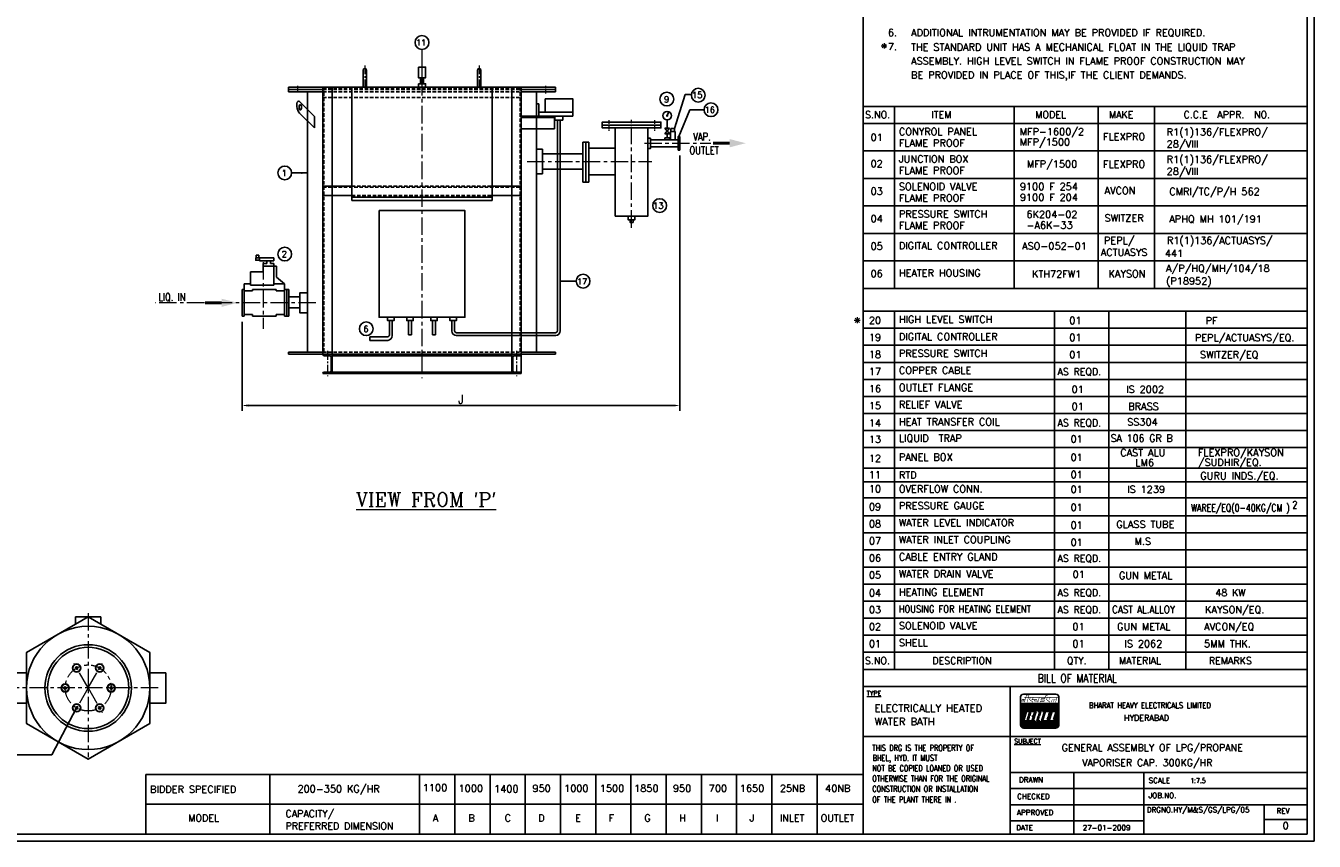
# Model space of a CAD drawing. Header units: millimetres. Extents: x 185 to 7212, y 56 to 5013.
# Tile 3 of 4: x 2585 to 7212, y 56 to 2983. Entities that reach past the tile are written whole.
import ezdxf
from ezdxf.enums import TextEntityAlignment as Align

# ---------------------------------------------------------------- set-up
doc = ezdxf.new("R2010")
doc.units = ezdxf.units.MM
doc.linetypes.add('CENTER', pattern=[2, 1.25, -0.25, 0.25, -0.25])
doc.linetypes.add('HIDDEN', pattern=[0.375, 0.25, -0.125])
for name, color, linetype in [('25', 6, 'Continuous'), ('35', 1, 'Continuous'), ('5', 3, 'Continuous'), ('HE', 50, 'HIDDEN')]:
    doc.layers.add(name, color=color, linetype=linetype)
for name, color, linetype, lineweight in [('CE', 230, 'CENTER', 13), ('DIM', 6, 'Continuous', 13), ('TEXT', 3, 'Continuous', 9)]:
    doc.layers.add(name, color=color, linetype=linetype, lineweight=lineweight)
doc.styles.add('DIM', font='romans.shx', dxfattribs={"width": 0.8})
doc.styles.add('RC', font='ROMANC')
doc.styles.add('RS', font='romanc.shx', dxfattribs={"width": 0.8, "height": 10, "bigfont": 'bigfont.shx'})
doc.dimstyles.get("Standard").update_dxf_attribs({"dimtxt": 30, "dimasz": 10, "dimexe": 0.18, "dimexo": 0.0625, "dimgap": 1.5, "dimtad": 1, "dimdec": 1, "dimzin": 0, "dimdsep": 46, "dimtxsty": 'Standard', "dimcen": 0.09, "dimclrd": 6, "dimclre": 6, "dimclrt": 4, "dimadec": 0, "dimazin": 0, "dimtfac": 1, "dimtdec": 1, "dimtofl": 0, "dimtmove": 0, "dimatfit": 3, "dimfxl": 0, "dimtolj": 1, "dimtzin": 0, "dimarcsym": 0})

# ---------------------------------------------------------------- blocks, each defined once
blk = doc.blocks.new('*D14')
at = {"layer": 'Defpoints', "color": 0}
for p in [(4933.6, 2536.7), (3362, 1940.6), (3362, 1620)]:
    blk.add_point(p, dxfattribs=at)
at = {"layer": 'DIM', "lineweight": -2}
for p, q in [((4933.6, 2516.7), (4933.6, 1601)), ((3362, 1920.6), (3362, 1601)), ((4911.6, 1620), (3384, 1620))]:
    blk.add_line(p, q, dxfattribs=at)
at = {"layer": 'DIM'}
for points in [[(3384, 1623.7), (3384, 1616.4), (3362, 1620)], [(4911.6, 1623.7), (4911.6, 1616.4), (4933.6, 1620)]]:
    blk.add_solid(points, dxfattribs=at)
at = {"layer": 'DIM', "color": 3, "insert": (4147.8, 1642), "char_height": 32, "attachment_point": 5, "style": 'DIM'}
blk.add_mtext('\\A1;J', dxfattribs=at)

msp = doc.modelspace()

# ---------------------------------------------------------------- hatches: boundary and pattern name
h = msp.add_hatch(color=256)
edge = h.paths.add_edge_path()
edge.add_arc((4888.54, 2660.2), 1.71, 0, 360)

# ---------------------------------------------------------------- linework, layer by layer
for p, q in [((5592.73, 4438.5), (5592.73, 81.3)), ((3796.82, 2762.73), (3796.82, 2824.08)), ((3808.55, 2824.08), (3808.55, 2762.73)), ((4207.79, 2824.08), (4207.79, 2762.73)), ((4219.52, 2762.73), (4219.52, 2824.08)), ((4002.3, 2796.06), (4014.03, 2796.06)), ((4002.3, 2796.06), (4002.3, 2774.83)), ((4014.03, 2774.83), (4014.03, 2796.06)), ((3528.63, 2746.29), (3528.63, 2762.73)), ((3528.63, 2762.73), (4487.7, 2762.73)), ((3528.63, 2754.51), (3652.35, 2754.51)), ((3528.63, 2746.29), (3652.35, 2746.29)), ((3597.14, 2746.29), (3597.14, 1811.88)), ((3652.35, 2762.73), (3652.35, 1803.66)), ((3685.79, 2762.73), (3685.79, 1803.66)), ((3756.21, 2356.19), (3756.21, 2762.73)), ((4260.13, 2356.19), (4260.13, 2762.73)), ((4330.54, 2762.73), (4330.54, 1735.15)), ((4363.99, 2762.73), (4363.99, 1803.66)), ((4363.99, 2762.73), (4363.99, 1735.15)), ((4363.99, 2754.51), (4487.7, 2754.51)), ((4363.99, 2746.29), (4487.7, 2746.29)), ((4419.2, 2746.29), (4419.2, 1811.88)), ((4487.7, 2746.29), (4487.7, 2762.73)), ((3622.45, 2657.31), (3571.11, 2708.44)), ((4419.2, 2658.46), (4419.2, 2702.81)), ((4419.2, 2702.81), (4428.15, 2702.81)), ((4428.15, 2702.81), (4428.15, 2658.46)), ((7187.27, 2693.33), (5592.73, 2693.33)), ((5705.21, 2693.33), (5705.21, 2040.34)), ((6134.76, 2693.33), (6134.76, 2040.34)), ((6436.7, 2693.33), (6436.7, 2040.34)), ((6638.55, 2693.33), (6638.55, 2040.34)), ((3622.45, 2615.98), (3571.19, 2666.52)), ((3622.45, 2657.31), (3622.45, 2615.98)), ((4428.15, 2658.46), (4363.99, 2658.46)), ((4484.18, 2653.2), (4363.99, 2653.2)), ((4428.15, 2658.46), (4428.15, 2672.4)), ((4428.15, 2672.4), (4550.22, 2672.4)), ((4550.22, 2658.46), (4428.15, 2658.46)), ((4484.18, 2612.7), (4484.18, 2653.2)), ((4494.45, 1888.05), (4494.45, 2644.27)), ((4504.83, 1886.97), (4504.83, 2644.27)), ((4550.22, 2672.4), (4550.22, 2658.46)), ((4888.54, 2660.2), (4895.09, 2673.96)), ((4888.54, 2615.37), (4888.54, 2644.95)), ((4484.18, 2612.7), (4363.99, 2612.7)), ((4888.54, 2615.37), (4880.1, 2615.37)), ((4896.99, 2615.37), (4880.1, 2594.62)), ((4880.1, 2615.37), (4896.99, 2594.62)), ((4888.54, 2594.62), (4880.1, 2594.62)), ((4896.99, 2615.37), (4888.54, 2615.37)), ((4888.54, 2581.17), (4888.54, 2594.62)), ((4896.99, 2594.62), (4888.54, 2594.62)), ((7187.27, 2632.12), (5592.73, 2632.12)), ((4607.67, 2564.89), (4585.75, 2564.89)), ((4585.75, 2564.89), (4585.75, 2421.32)), ((4596.71, 2564.89), (4596.71, 2421.32)), ((4607.67, 2564.89), (4607.67, 2421.32)), ((4829.33, 2573.96), (4928.46, 2573.96)), ((4829.33, 2548.75), (4928.46, 2548.75)), ((4896.76, 2581.17), (4880.33, 2581.17)), ((4880.33, 2581.17), (4880.33, 2573.96)), ((4896.76, 2573.96), (4896.76, 2581.17)), ((4928.46, 2552.55), (4928.46, 2577.76)), ((4419.2, 2539.51), (4440.68, 2539.51)), ((4440.68, 2539.51), (4440.68, 2451.82)), ((4440.68, 2523.07), (4585.75, 2523.07)), ((4607.67, 2543.98), (4702.08, 2543.98)), ((4702.08, 2447.35), (4702.08, 2543.98)), ((7187.27, 2533.49), (5592.73, 2533.49)), ((4440.68, 2468.26), (4585.75, 2468.26)), ((3652.35, 2406.89), (3756.21, 2406.89)), ((4260.13, 2406.89), (4363.99, 2406.89)), ((4419.2, 2451.82), (4440.68, 2451.82)), ((4585.75, 2421.32), (4607.67, 2421.32)), ((4607.67, 2447.35), (4702.08, 2447.35)), ((7187.27, 2434.86), (5592.73, 2434.86)), ((3652.35, 2373.44), (3756.21, 2373.44)), ((3756.21, 2367.21), (4260.13, 2367.21)), ((4260.13, 2373.44), (4363.99, 2373.44)), ((3756.21, 2356.19), (4260.13, 2356.19)), ((7187.27, 2336.23), (5592.73, 2336.23)), ((7187.27, 2237.6), (5592.73, 2237.6)), ((3424.9, 2149.64), (3476.23, 2149.64)), ((3424.9, 2139.51), (3424.9, 2149.64)), ((3424.9, 2139.51), (3476.23, 2139.51)), ((3450.63, 2129.37), (3438.13, 2129.37)), ((3438.13, 2120.59), (3438.13, 2129.37)), ((3450.63, 2129.37), (3450.63, 2139.51)), ((3463.73, 2129.37), (3463.73, 2139.51)), ((3476.23, 2129.37), (3463.73, 2129.37)), ((3476.23, 2139.51), (3476.23, 2149.64)), ((3476.23, 2129.37), (3476.23, 2120.59)), ((7187.27, 2138.97), (5592.73, 2138.97)), ((3438.13, 2100.25), (3392.05, 2100.25)), ((3392.05, 2100.25), (3392.05, 2051.35)), ((3438.13, 2100.25), (3438.13, 2120.59)), ((3476.23, 2120.59), (3438.13, 2120.59)), ((3476.23, 2120.59), (3476.23, 2051.35)), ((3485.89, 2120.35), (3476.23, 2120.35)), ((3485.89, 2080.22), (3485.89, 2120.35)), ((3369.84, 2036.65), (3362, 2036.65)), ((3362, 2036.65), (3362, 1940.55)), ((3369.84, 2057.02), (3392.05, 2057.02)), ((3369.84, 1940.55), (3369.84, 2057.02)), ((3392.05, 2051.35), (3476.23, 2051.35)), ((3400.03, 2036.65), (3484.21, 2036.65)), ((3400.03, 2030.97), (3400.03, 2036.65)), ((3476.23, 2057.02), (3514.4, 2057.02)), ((3484.21, 2030.97), (3484.21, 2036.65)), ((3514.4, 2057.02), (3485.89, 2080.22)), ((3514.4, 1940.55), (3514.4, 2057.02)), ((3514.4, 2036.65), (3522.24, 2036.65)), ((3530.09, 2036.65), (3522.24, 2036.65)), ((3522.24, 2036.65), (3522.24, 1940.55)), ((3522.24, 2036.65), (3522.24, 1940.55)), ((3530.09, 1940.55), (3530.09, 2036.65)), ((7187.27, 2040.34), (5592.73, 2040.34)), ((3369.84, 2030.97), (3400.03, 2030.97)), ((3484.21, 2030.97), (3514.4, 2030.97)), ((3530.09, 2009.46), (3569.93, 2009.46)), ((3369.84, 1946.23), (3400.03, 1946.23)), ((3400.03, 1946.23), (3400.03, 1940.55)), ((3484.21, 1946.23), (3484.21, 1940.55)), ((3484.21, 1946.23), (3514.4, 1946.23)), ((3530.09, 1970.35), (3569.93, 1970.35)), ((7187.27, 1958.57), (5592.73, 1958.57)), ((5705.21, 1958.57), (5705.21, 673.05)), ((6279.18, 1958.57), (6279.18, 673.05)), ((6474.64, 1958.57), (6474.64, 673.05)), ((6750.85, 1958.57), (6750.85, 673.05)), ((3362, 1940.55), (3369.84, 1940.55)), ((3400.03, 1940.55), (3484.21, 1940.55)), ((3522.24, 1940.55), (3514.4, 1940.55)), ((3522.24, 1940.55), (3530.09, 1940.55)), ((3890.99, 1924.49), (3890.99, 1873.16)), ((3901.36, 1924.49), (3901.36, 1870.73)), ((3960.03, 1924.49), (3960.03, 1873.16)), ((3970.41, 1924.49), (3970.41, 1873.16)), ((4046, 1924.49), (4046, 1873.16)), ((4056.38, 1924.49), (4056.38, 1873.16)), ((4115.04, 1924.49), (4115.04, 1886.97)), ((4125.42, 1924.49), (4125.42, 1888.05)), ((7187.27, 1897.36), (5592.73, 1897.36)), ((3821.16, 1853.5), (3821.2, 1866.31)), ((3821.16, 1853.5), (3885.18, 1853.5)), ((3821.2, 1866.31), (3884.13, 1866.31)), ((3960.03, 1873.16), (3970.41, 1873.16)), ((4046, 1873.16), (4056.38, 1873.16)), ((4131.16, 1870.82), (4488.68, 1870.82)), ((4132.27, 1881.2), (4487.6, 1881.2)), ((3528.63, 1803.66), (3528.63, 1811.88)), ((3528.63, 1811.88), (3652.35, 1811.88)), ((4363.99, 1811.88), (4487.7, 1811.88)), ((4487.7, 1803.66), (4487.7, 1811.88)), ((7187.27, 1836.14), (5592.73, 1836.14)), ((3528.63, 1803.66), (4487.7, 1803.66)), ((3685.79, 1803.66), (3652.35, 1803.66)), ((3652.35, 1803.66), (3652.35, 1803.66)), ((3657.14, 1798.86), (3677.57, 1798.86)), ((3682.37, 1794.07), (3682.37, 1744.75)), ((3685.79, 1803.66), (3685.79, 1735.15)), ((4330.54, 1798.86), (3685.79, 1798.86)), ((4330.54, 1803.66), (4363.99, 1803.66)), ((4333.97, 1794.07), (4333.97, 1744.75)), ((4359.2, 1798.86), (4338.76, 1798.86)), ((4363.99, 1803.66), (4363.99, 1803.66)), ((7187.27, 1774.92), (5592.73, 1774.92)), ((3652.35, 1735.15), (3652.35, 1735.15)), ((4330.54, 1735.15), (3652.35, 1735.15)), ((3677.57, 1739.95), (3657.14, 1739.95)), ((4330.54, 1739.95), (3685.79, 1739.95)), ((4330.54, 1735.15), (4363.99, 1735.15)), ((4338.76, 1739.95), (4359.2, 1739.95)), ((4363.99, 1735.15), (4363.99, 1735.15)), ((7187.27, 1713.71), (5592.73, 1713.71)), ((7187.27, 1652.49), (5592.73, 1652.49)), ((7187.27, 1591.28), (5592.73, 1591.28)), ((7187.27, 1530.06), (5592.73, 1530.06)), ((7187.27, 1468.85), (5592.73, 1468.85)), ((7187.27, 1395.47), (5592.73, 1395.47)), ((7187.27, 1346.42), (5592.73, 1346.42)), ((7187.27, 1288.36), (5592.73, 1288.36)), ((7187.27, 1223.99), (5592.73, 1223.99)), ((7187.27, 1162.77), (5592.73, 1162.77)), ((7187.27, 1101.55), (5592.73, 1101.55)), ((7187.27, 1040.34), (5592.73, 1040.34)), ((7187.27, 979.12), (5592.73, 979.12)), ((7187.27, 917.91), (5592.73, 917.91)), ((2764.07, 861.83), (2854.72, 861.83)), ((2764.07, 861.83), (2854.72, 861.83)), ((2764.07, 835.66), (2764.07, 861.83)), ((2854.72, 861.83), (2854.72, 835.66)), ((7187.27, 856.69), (5592.73, 856.69)), ((7187.27, 795.48), (5592.73, 795.48)), ((7187.27, 734.26), (5592.73, 734.26)), ((7187.27, 673.05), (5592.73, 673.05)), ((7187.27, 611.83), (5592.73, 611.83)), ((6120.37, 611.83), (6120.37, 81.3)), ((6199.85, 505.28), (6199.85, 505.28)), ((7187.27, 432.22), (5592.73, 432.22)), ((5592.73, 295.65), (3016.3, 295.65)), ((3016.3, 295.65), (3016.3, 81.3)), ((3461.88, 295.65), (3461.88, 81.3)), ((3999.62, 295.65), (3999.62, 81.3)), ((4126.09, 295.65), (4126.09, 81.3)), ((4252.56, 295.65), (4252.56, 81.3)), ((4379.04, 295.65), (4379.04, 81.3)), ((4505.51, 295.65), (4505.51, 81.3)), ((4631.98, 295.65), (4631.98, 81.3)), ((4758.46, 295.65), (4758.46, 81.3)), ((4884.93, 295.65), (4884.93, 81.3)), ((5011.4, 297.21), (5011.4, 81.3)), ((5137.88, 295.65), (5137.88, 81.3)), ((5264.35, 295.65), (5264.35, 81.3)), ((5427.45, 295.65), (5427.45, 81.3)), ((7187.27, 302.56), (6120.37, 302.56)), ((6348.64, 302.56), (6348.64, 81.3)), ((6600.76, 302.56), (6600.76, 81.3)), ((7187.27, 244.93), (6120.37, 244.93)), ((5592.73, 189.75), (3016.3, 189.75)), ((7187.27, 187.3), (6120.37, 187.3)), ((7032.98, 187.3), (7032.98, 81.3)), ((6600.76, 129.67), (6120.37, 129.67)), ((7187.27, 134.3), (7032.98, 134.3))]:
    msp.add_line(p, q)
for points in [[(7212.27, 56.3), (184.77, 56.3), (184.77, 5012.69), (7212.27, 5012.69)], [(3995.26, 2834.65), (4021.08, 2834.65), (4021.08, 2796.06), (3995.26, 2796.06)], [(3995.26, 2774.83), (4021.08, 2774.83), (4021.08, 2762.73), (3995.26, 2762.73)], [(4450.06, 2720.02), (4550.22, 2720.02), (4550.22, 2672.4), (4450.06, 2672.4)], [(4485.67, 2658.46), (4513.64, 2658.46), (4513.64, 2644.27), (4485.67, 2644.27)], [(4866.02, 2626.69), (4655.45, 2626.69), (4655.45, 2637.02), (4866.02, 2637.02)], [(4866.02, 2626.69), (4655.45, 2626.69), (4655.45, 2616.36), (4866.02, 2616.36)], [(4819.39, 2616.36), (4702.08, 2616.36), (4702.08, 2299.99), (4819.39, 2299.99)], [(4900.14, 2603.34), (4916.82, 2603.34), (4916.82, 2573.96), (4900.14, 2573.96)], [(4902.02, 2614.36), (4914.94, 2614.36), (4914.94, 2603.34), (4902.02, 2603.34)], [(4829.33, 2579.94), (4819.39, 2579.94), (4819.39, 2542.77), (4829.33, 2542.77)], [(4933.6, 2585.96), (4928.46, 2585.96), (4928.46, 2536.75), (4933.6, 2536.75)], [(3853.99, 2319.39), (4162.35, 2319.39), (4162.38, 1936.48), (3854.02, 1936.48)], [(4772.94, 2299.99), (4748.53, 2299.99), (4748.53, 2286.83), (4772.94, 2286.83)], [(4766.14, 2286.83), (4755.33, 2286.83), (4755.33, 2277.24), (4766.14, 2277.24)], [(3411.38, 2149.64), (3424.9, 2149.64), (3424.9, 2141.38), (3411.38, 2141.38)], [(3412.62, 2159.25), (3422.14, 2159.25), (3422.14, 2149.64), (3412.62, 2149.64)], [(3884.67, 1936.48), (3907.68, 1936.48), (3907.68, 1924.49), (3884.67, 1924.49)], [(3953.71, 1936.48), (3976.72, 1936.48), (3976.72, 1924.49), (3953.71, 1924.49)], [(4062.69, 1936.48), (4039.68, 1936.48), (4039.68, 1924.49), (4062.69, 1924.49)], [(4131.74, 1936.48), (4108.72, 1936.48), (4108.72, 1924.49), (4131.74, 1924.49)], [(2809.39, 861.83), (2588.05, 734.04), (2588.05, 478.46), (2809.39, 350.66), (3030.73, 478.46), (3030.73, 734.04)], [(2530.91, 661.03), (2588.05, 661.03), (2588.05, 551.46), (2530.91, 551.46)], [(3087.88, 661.03), (3030.73, 661.03), (3030.73, 551.46), (3087.88, 551.46)]]:
    msp.add_lwpolyline(points, close=True)
for points in [[(7187.27, 81.3), (209.77, 81.3), (209.77, 4987.69), (7187.27, 4987.69), (7187.27, 81.3)], [(3597.14, 2024.68), (3569.93, 2024.68), (3569.93, 1952.53), (3597.14, 1952.53)]]:
    msp.add_lwpolyline(points)
for centre, radius in [((4008.17, 2922.66), 24.72), ((4887.44, 2719.88), 24.72), ((5000.36, 2733.6), 24.72), ((5046.01, 2681.43), 24.72), ((4888.54, 2660.2), 15.24), ((4888.54, 2660.2), 1.71), ((3515.26, 2454.56), 24.72), ((4861.69, 2337.49), 24.72), ((3515.26, 2163.59), 24.72), ((4586.71, 2066.14), 24.72), ((3808.13, 1895.46), 24.72), ((2809.39, 606.25), 155.36), ((2809.39, 606.25), 146.01), ((2768.08, 677.8), 14.56), ((2768.08, 677.8), 13.34), ((2768.08, 677.8), 4.22), ((2850.7, 677.8), 14.56), ((2850.7, 677.8), 13.34), ((2850.7, 677.8), 4.22), ((2726.77, 606.25), 14.56), ((2726.77, 606.25), 13.34), ((2726.77, 606.25), 4.22), ((2892.01, 606.25), 14.56), ((2892.01, 606.25), 13.34), ((2892.01, 606.25), 4.22), ((2768.08, 534.7), 14.56), ((2768.08, 534.7), 13.34), ((2768.08, 534.7), 4.22), ((2850.7, 534.7), 14.56), ((2850.7, 534.7), 13.34), ((2850.7, 534.7), 4.22)]:
    msp.add_circle(centre, radius)
at = {"color": 0, "ltscale": 20}
msp.add_circle((2809.39, 606.25), 221.34, dxfattribs=at)
for centre, radius, start, end in [((3802.68, 2824.08), 5.86, 0, 180), ((4213.65, 2824.08), 5.86, 0, 180), ((3884.13, 1873.16), 6.85, 270, 0), ((3884.1, 1870.73), 17.26, 273.58291, 0), ((4132.27, 1888.05), 17.26, 180, 270), ((4132.27, 1888.05), 6.85, 180, 270), ((4487.6, 1888.05), 6.85, 270, 0), ((4487.6, 1888.05), 17.26, 273.58291, 0), ((3657.14, 1803.66), 4.8, 180, 270), ((3677.57, 1794.07), 4.8, 0, 90), ((4338.76, 1794.07), 4.8, 90, 180), ((4359.2, 1803.66), 4.8, 270, 0), ((3657.14, 1735.15), 4.8, 90, 180), ((3677.57, 1744.75), 4.8, 270, 0), ((4338.76, 1744.75), 4.8, 180, 270), ((4359.2, 1735.15), 4.8, 0, 90)]:
    msp.add_arc(centre, radius, start, end)
at = {"extrusion": (0, 0, -1)}
msp.add_ellipse((3570.1, 2688.41), major_axis=(6.34, -23.29), ratio=0.4208819, start_param=0.4808758, end_param=3.8026978, dxfattribs=at)
msp.add_ellipse((3571.14, 2690.45), major_axis=(0, 9.81), ratio=0.4519854, dxfattribs=at)
at = {"layer": '25'}
for p, q in [((6157.83, 545.31), (6159.38, 550.09)), ((6157.83, 535.19), (6162.67, 550.09)), ((6157.83, 529.88), (6164.4, 550.09)), ((6157.83, 524.58), (6166.12, 550.09)), ((6157.83, 519.27), (6167.85, 550.09)), ((6157.83, 513.96), (6169.57, 550.09)), ((6157.83, 508.65), (6171.3, 550.09)), ((6157.83, 503.34), (6173.02, 550.09)), ((6157.83, 498.04), (6174.74, 550.09)), ((6157.83, 492.73), (6176.47, 550.09)), ((6157.83, 487.42), (6178.19, 550.09)), ((6157.83, 482.11), (6179.92, 550.09)), ((6157.83, 476.8), (6181.64, 550.09)), ((6157.84, 540.51), (6160.95, 550.09)), ((6157.86, 471.59), (6183.37, 550.09)), ((6158.6, 468.55), (6185.09, 550.09)), ((6159.69, 466.6), (6186.82, 550.09)), ((6160.95, 465.17), (6177.82, 517.09)), ((6179.31, 521.68), (6188.54, 550.09)), ((6181.04, 521.68), (6190.27, 550.09)), ((6182.76, 521.68), (6191.99, 550.09)), ((6184.49, 521.68), (6193.72, 550.09)), ((6186.21, 521.68), (6195.44, 550.09)), ((6186.63, 507.04), (6190.24, 518.17)), ((6187.94, 521.68), (6197.17, 550.09)), ((6188.35, 507.04), (6191.97, 518.17)), ((6189.66, 521.68), (6198.89, 550.09)), ((6190.11, 507.13), (6193.47, 517.48)), ((6191.13, 462.52), (6219.59, 550.09)), ((6191.39, 521.68), (6200.61, 550.09)), ((6192.86, 462.52), (6212.08, 521.68)), ((6193.11, 521.68), (6202.34, 550.09)), ((6194.83, 521.68), (6204.06, 550.09)), ((6196.56, 521.68), (6205.79, 550.09)), ((6198.28, 521.68), (6207.51, 550.09)), ((6200.01, 521.68), (6209.24, 550.09)), ((6201.73, 521.68), (6210.96, 550.09)), ((6203.46, 521.68), (6212.69, 550.09)), ((6205.18, 521.68), (6214.41, 550.09)), ((6206.72, 521.11), (6216.14, 550.09)), ((6207.78, 519.05), (6217.86, 550.09)), ((6212.48, 522.91), (6221.31, 550.09)), ((6216.1, 528.74), (6223.04, 550.09)), ((6219.72, 534.56), (6224.76, 550.09)), ((6220.7, 521.68), (6229.93, 550.09)), ((6222.43, 521.68), (6231.66, 550.09)), ((6222.76, 506.76), (6236.83, 550.09)), ((6223.33, 540.39), (6226.48, 550.09)), ((6224.15, 521.68), (6233.38, 550.09)), ((6224.53, 506.92), (6229.33, 521.68)), ((6225.88, 521.68), (6235.11, 550.09)), ((6226.95, 546.22), (6228.21, 550.09)), ((6227.35, 462.52), (6255.8, 550.09)), ((6230.04, 523.87), (6238.56, 550.09)), ((6233.73, 529.93), (6240.28, 550.09)), ((6234.19, 488.88), (6254.08, 550.09)), ((6236.23, 521.68), (6245.46, 550.09)), ((6237.43, 536), (6242.01, 550.09)), ((6237.95, 521.68), (6247.18, 550.09)), ((6239.68, 521.68), (6248.9, 550.09)), ((6241.12, 542.07), (6243.73, 550.09)), ((6241.4, 521.68), (6250.63, 550.09)), ((6243.13, 521.68), (6252.35, 550.09)), ((6248.3, 521.68), (6257.53, 550.09)), ((6249.77, 462.52), (6278.22, 550.09)), ((6250.02, 521.68), (6259.25, 550.09)), ((6251.5, 462.52), (6279.95, 550.09)), ((6251.75, 521.68), (6260.98, 550.09)), ((6253.47, 521.68), (6262.7, 550.09)), ((6255.2, 521.68), (6264.43, 550.09)), ((6256.92, 521.68), (6266.15, 550.09)), ((6257.85, 492.69), (6276.5, 550.09)), ((6258.65, 521.68), (6267.88, 550.09)), ((6259.35, 507.92), (6262.49, 517.58)), ((6260.37, 521.68), (6269.6, 550.09)), ((6261.07, 507.92), (6264.21, 517.58)), ((6262.1, 521.68), (6271.33, 550.09)), ((6263.82, 521.68), (6273.05, 550.09)), ((6265.55, 521.68), (6274.77, 550.09)), ((6272.19, 462.52), (6294.61, 531.5)), ((6272.44, 521.68), (6281.67, 550.09)), ((6273.92, 462.52), (6294.61, 526.2)), ((6274.17, 521.68), (6283.4, 550.09)), ((6275.64, 462.52), (6294.61, 520.89)), ((6275.89, 521.68), (6285.12, 550.08)), ((6276.82, 492.69), (6294.61, 547.43)), ((6277.37, 462.52), (6294.61, 515.58)), ((6277.62, 521.68), (6286.85, 550.09)), ((6278.55, 492.69), (6294.49, 541.76)), ((6279.09, 462.52), (6294.61, 510.27)), ((6279.34, 521.68), (6288.57, 550.09)), ((6280.27, 492.69), (6294.61, 536.81)), ((6281.07, 521.68), (6290.3, 550.09)), ((6282.79, 521.68), (6292.02, 550.09)), ((6284.52, 521.68), (6293.75, 550.09)), ((6162.33, 464.1), (6170.38, 488.88)), ((6163.8, 463.32), (6172.1, 488.88)), ((6165.35, 462.8), (6173.83, 488.88)), ((6167, 462.54), (6175.55, 488.88)), ((6168.71, 462.52), (6177.28, 488.88)), ((6170.44, 462.52), (6179, 488.88)), ((6172.16, 462.52), (6180.73, 488.88)), ((6173.89, 462.52), (6182.45, 488.88)), ((6175.61, 462.52), (6184.18, 488.88)), ((6177.34, 462.52), (6185.9, 488.88)), ((6179.06, 462.52), (6187.63, 488.88)), ((6180.79, 462.52), (6189.35, 488.88)), ((6181.87, 492.39), (6185.48, 503.52)), ((6182.51, 462.52), (6191.07, 488.88)), ((6183.59, 492.39), (6187.21, 503.52)), ((6184.23, 462.52), (6192.8, 488.88)), ((6185.34, 492.45), (6188.74, 502.93)), ((6185.96, 462.52), (6194.52, 488.88)), ((6187.68, 462.52), (6196.26, 488.9)), ((6189.41, 462.52), (6198.34, 490.02)), ((6194.58, 462.52), (6203.15, 488.88)), ((6196.31, 462.52), (6204.87, 488.88)), ((6198.03, 462.52), (6206.6, 488.88)), ((6199.76, 462.52), (6208.32, 488.88)), ((6201.4, 504.74), (6201.59, 505.31)), ((6201.48, 462.52), (6202.58, 465.89)), ((6202.49, 502.79), (6203.71, 506.54)), ((6203.21, 462.52), (6205.78, 470.45)), ((6204.93, 462.52), (6208.99, 475)), ((6206.66, 462.52), (6212.19, 479.56)), ((6208.38, 462.52), (6215.39, 484.11)), ((6210.1, 462.52), (6218.6, 488.66)), ((6211.83, 462.52), (6220.39, 488.88)), ((6213.55, 462.52), (6222.12, 488.88)), ((6215.28, 462.52), (6223.84, 488.88)), ((6216.94, 488.88), (6221.7, 503.52)), ((6217, 462.52), (6225.57, 488.88)), ((6218.73, 462.52), (6220.08, 466.68)), ((6220.45, 462.52), (6223.39, 471.55)), ((6222.18, 462.52), (6226.69, 476.42)), ((6223.9, 462.52), (6230, 481.29)), ((6225.63, 462.52), (6233.31, 486.16)), ((6229.08, 462.52), (6237.64, 488.88)), ((6230.8, 462.52), (6239.37, 488.88)), ((6232.53, 462.52), (6241.09, 488.88)), ((6234.25, 462.52), (6242.81, 488.88)), ((6235.97, 462.52), (6244.54, 488.88)), ((6237.7, 462.52), (6246.26, 488.88)), ((6239.42, 462.52), (6247.99, 488.88)), ((6241.15, 462.52), (6249.71, 488.88)), ((6242.87, 462.52), (6251.44, 488.88)), ((6244.6, 462.52), (6253.16, 488.88)), ((6246.32, 462.52), (6254.89, 488.88)), ((6248.05, 462.52), (6256.61, 488.88)), ((6253.22, 462.52), (6261.78, 488.86)), ((6254.4, 492.69), (6257.54, 502.35)), ((6254.95, 462.52), (6263.5, 488.83)), ((6256.13, 492.69), (6259.26, 502.35)), ((6256.67, 462.52), (6265.21, 488.81)), ((6258.4, 462.52), (6266.93, 488.78)), ((6260.12, 462.52), (6268.64, 488.76)), ((6261.84, 462.52), (6270.36, 488.73)), ((6263.57, 462.52), (6272.08, 488.7)), ((6265.29, 462.52), (6273.79, 488.68)), ((6267.02, 462.52), (6275.51, 488.65)), ((6268.74, 462.52), (6277.22, 488.62)), ((6270.47, 462.52), (6278.94, 488.6)), ((6280.82, 462.52), (6294.61, 504.97)), ((6282.54, 462.52), (6294.61, 499.66)), ((6284.27, 462.52), (6294.61, 494.35)), ((6286.02, 462.6), (6294.61, 489.04)), ((6287.88, 463.03), (6294.61, 483.73)), ((6289.91, 463.97), (6294.61, 478.43)), ((6292.31, 466.04), (6294.61, 473.12))]:
    msp.add_line(p, q, dxfattribs=at)
at = {"layer": '35'}
for p, q in [((6169.25, 488.88), (6179.22, 521.68)), ((6179.22, 521.68), (6205.04, 521.68)), ((6186.43, 506.78), (6190.05, 518.17)), ((6190.05, 518.17), (6192.28, 518.17)), ((6193.58, 516.39), (6190.91, 507.99)), ((6202.64, 488.88), (6213.18, 521.68)), ((6207.65, 518.11), (6204.25, 507.56)), ((6227.54, 547.16), (6211.72, 521.68)), ((6213.18, 521.68), (6211.72, 521.68)), ((6219.34, 521.68), (6227.54, 547.16)), ((6226.95, 521.68), (6219.34, 521.68)), ((6227.24, 521.68), (6222.45, 506.78)), ((6225.68, 506.78), (6230.47, 521.68)), ((6230.47, 521.68), (6228.42, 521.68)), ((6244.23, 547.16), (6228.71, 521.68)), ((6243.64, 521.68), (6233.1, 488.88)), ((6236.03, 521.68), (6244.23, 547.16)), ((6243.64, 521.68), (6236.03, 521.68)), ((6236.91, 488.88), (6247.45, 521.68)), ((6247.45, 521.68), (6266.2, 521.68)), ((6260.92, 517.58), (6258, 507.92)), ((6260.63, 488.88), (6271.17, 521.68)), ((6265.02, 517.58), (6260.92, 517.58)), ((6266.2, 521.68), (6265.02, 517.58)), ((6271.17, 521.68), (6285.23, 521.68)), ((6285.23, 521.68), (6276.15, 492.69)), ((6195.86, 488.88), (6169.25, 488.88)), ((6181.85, 492.39), (6185.36, 503.43)), ((6184.95, 492.39), (6181.85, 492.39)), ((6185.36, 503.52), (6187.62, 503.52)), ((6188.92, 501.74), (6186.25, 493.35)), ((6186.54, 507.04), (6189.61, 507.04)), ((6198.54, 505.28), (6201.13, 505.28)), ((6202.37, 501.71), (6198.98, 491.16)), ((6209.67, 488.88), (6202.06, 465.16)), ((6202.06, 465.16), (6218.75, 488.88)), ((6202.35, 488.88), (6209.67, 488.88)), ((6221.4, 503.52), (6216.7, 488.88)), ((6216.7, 488.88), (6218.46, 488.88)), ((6226.37, 488.88), (6219.05, 465.16)), ((6219.05, 465.16), (6235.15, 488.88)), ((6219.92, 488.88), (6224.63, 503.51)), ((6219.92, 488.88), (6226.37, 488.88)), ((6221.39, 503.52), (6224.61, 503.52)), ((6222.56, 506.75), (6225.78, 507.04)), ((6233.1, 488.88), (6234.86, 488.88)), ((6257.12, 488.88), (6236.91, 488.88)), ((6256.53, 502.35), (6253.6, 492.69)), ((6253.6, 492.69), (6258.29, 492.69)), ((6260.92, 502.35), (6256.53, 502.35)), ((6258.29, 492.69), (6257.12, 488.88)), ((6258, 507.92), (6262.68, 507.92)), ((6279.37, 488.59), (6260.63, 488.88)), ((6262.68, 507.92), (6260.92, 502.35)), ((6276.15, 492.69), (6280.54, 492.69)), ((6280.54, 492.69), (6279.37, 488.59))]:
    msp.add_line(p, q, dxfattribs=at)
for centre, radius, start, end in [((6192.28, 516.8), 1.37, 342.35991, 90), ((6205.04, 518.95), 2.73, 342.1774, 90), ((6184.95, 493.76), 1.37, 270, 342.35991), ((6187.62, 502.15), 1.37, 342.35991, 90), ((6189.61, 508.4), 1.37, 270, 342.35991), ((6195.86, 492.16), 3.28, 270, 342.1774), ((6199.77, 502.55), 2.73, 342.1774, 90), ((6201.13, 508.56), 3.28, 270, 342.1774)]:
    msp.add_arc(centre, radius, start, end, dxfattribs=at)
at = {"layer": '5'}
for p, q in [((6157.83, 472.36), (6157.83, 574.16)), ((6284.77, 584), (6167.67, 584)), ((6294.61, 574.16), (6294.61, 472.36)), ((6157.83, 550.09), (6294.61, 550.09)), ((6284.77, 462.52), (6167.67, 462.52))]:
    msp.add_line(p, q, dxfattribs=at)
for points, const_width in [([(6174.48, 565.34), (6163.33, 565.34), (6161.98, 559.51), (6172.19, 559.51)], 1.75), ([(6168.48, 565.34), (6166.7, 560.1)], 1.75), ([(6170.79, 572.39), (6292.12, 572.39)], 2.19), ([(6178.75, 579.18), (6171.43, 555.23)], 1.75), ([(6188.06, 579.18), (6180.74, 555.23)], 1.75), ([(6190.21, 564.73), (6202.38, 555.08)], 2.19), ([(6192.55, 572.39), (6190.21, 564.73)], 1.75), ([(6197.7, 564.72), (6216.22, 564.72)], 2.19), ([(6202.9, 572.39), (6200.56, 564.73)], 1.75), ([(6208.99, 564.72), (6207.83, 559.18), (6220.34, 559.18)], 2.19), ([(6224.9, 572.39), (6219.66, 555.23)], 1.75), ([(6229.41, 559.1), (6228.23, 555.23)], 1.75), ([(6229.14, 557.9), (6242.11, 557.9)], 2.19), ([(6232.42, 568.94), (6230.24, 561.8)], 1.75), ([(6230.76, 562.71), (6243.04, 562.71)], 2.19), ([(6232.38, 567.84), (6244.43, 567.84)], 2.19), ([(6243.66, 564.02), (6241.47, 556.88)], 1.75), ([(6246.21, 572.39), (6244.48, 566.72)], 1.75), ([(6251.16, 564.73), (6263.33, 555.08)], 2.19), ([(6253.5, 572.39), (6251.16, 564.73)], 1.75), ([(6263.85, 572.39), (6261.51, 564.73)], 1.75), ([(6271.28, 564.84), (6268.34, 555.23)], 1.75), ([(6271.28, 564.84), (6286.15, 564.94)], 2.19), ([(6278.71, 564.89), (6275.76, 555.23)], 1.75), ([(6288.65, 572.39), (6283.41, 555.23)], 1.75)]:
    msp.add_lwpolyline(points, dxfattribs=dict(at, const_width=const_width))
at = {"layer": '5', "const_width": 2.19}
for points in [[(6188.06, 579.18, 0.4493663), (6178.75, 579.18, 2.225356)], [(6246.21, 572.39), (6247.54, 577.39, -0.768888), (6253.64, 577.39, 0.0736992)]]:
    msp.add_lwpolyline(points, format="xyb", dxfattribs=at)
at = {"layer": '5'}
for centre, start, end in [((6167.67, 574.16), 90, 180), ((6284.77, 574.16), 0, 90), ((6167.67, 472.36), 180, 270), ((6284.77, 472.36), 270, 0)]:
    msp.add_arc(centre, 9.84, start, end, dxfattribs=at)
at = {"layer": 'CE', "ltscale": 0.5}
msp.add_line((4008.17, 2897.93), (4008.17, 2770.55), dxfattribs=at)
at = {"layer": 'CE', "ltscale": 50}
for p, q in [((4008.17, 2895.12), (4008.17, 1717.89)), ((4760.74, 2257.97), (4760.74, 2647.4)), ((4806.76, 2561.35), (5045.32, 2561.35)), ((4385.83, 2495.66), (4833.7, 2495.66)), ((3438.13, 2134.36), (3438.13, 1895.46)), ((3626.74, 1988.6), (3050.06, 1988.6)), ((2809.39, 874.57), (2809.39, 357.65)), ((2809.39, 606.25), (2758.72, 694.02)), ((2809.39, 606.25), (2860.07, 694.02)), ((3061.24, 606.25), (2519.67, 606.25)), ((2809.39, 606.25), (2758.72, 518.47)), ((2809.39, 606.25), (2860.07, 518.47))]:
    msp.add_line(p, q, dxfattribs=at)
at = {"layer": 'CE', "ltscale": 25}
for p, q in [((3802.68, 2839.89), (3802.68, 2758.45)), ((4213.65, 2839.89), (4213.65, 2758.45)), ((3669.07, 1815.68), (3669.07, 1725.51)), ((4347.27, 1815.68), (4347.27, 1725.51))]:
    msp.add_line(p, q, dxfattribs=at)
at = {"layer": 'CE', "ltscale": 10}
for p, q in [((3562.89, 2742.78), (3562.89, 2767.49)), ((4453.45, 2739.94), (4453.45, 2766.93)), ((4678.77, 2643.56), (4678.77, 2605.46)), ((4842.71, 2643.56), (4842.71, 2605.46))]:
    msp.add_line(p, q, dxfattribs=at)
at = {"layer": 'CE', "ltscale": 50}
msp.add_circle((2809.39, 606.25), 82.62, dxfattribs=at)
at = {"layer": 'DIM', "color": 6, "const_width": 10}
for points in [[(5112.79, 2561.35), (5053.7, 2561.35)], [(3288.23, 1988.6), (3229.14, 1988.6)]]:
    msp.add_lwpolyline(points, dxfattribs=at)
at = {"layer": 'DIM', "color": 6}
for points in [[(5112.79, 2576.15), (5171.04, 2561.35), (5112.79, 2546.56)], [(3288.23, 2003.4), (3346.47, 1988.6), (3288.23, 1973.8)]]:
    msp.add_solid(points, dxfattribs=at)
at = {"layer": 'HE', "ltscale": 50}
for p, q in [((3652.35, 2758.45), (4363.99, 2758.45)), ((3652.35, 2754.51), (4363.99, 2754.51)), ((3652.35, 2746.29), (4363.99, 2746.29)), ((3655.77, 2762.73), (3655.77, 1803.66)), ((4360.57, 2762.73), (4360.57, 1803.66)), ((3652.35, 2724.89), (4363.99, 2724.89)), ((3756.21, 2406.89), (4260.13, 2406.89)), ((3652.35, 2403.47), (4363.99, 2403.47)), ((3756.21, 2373.44), (4260.13, 2373.44)), ((3652.35, 1811.88), (4363.99, 1811.88))]:
    msp.add_line(p, q, dxfattribs=at)
at = {"layer": 'TEXT'}
for p, q in [((5674.68, 2917.37), (5660.4, 2903.74)), ((5660.4, 2917.37), (5674.68, 2903.74)), ((5667.54, 2920.43), (5667.54, 2900.69)), ((5657.67, 2910.56), (5677.41, 2910.56)), ((5560.38, 1925.87), (5581.77, 1925.87)), ((5578.81, 1933.25), (5563.34, 1918.49)), ((5563.34, 1933.25), (5578.81, 1918.49)), ((5571.07, 1936.56), (5571.07, 1915.18))]:
    msp.add_line(p, q, dxfattribs=at)

# ---------------------------------------------------------------- texts
at = {"layer": '5', "style": 'RC', "width": 0.85}
msp.add_text('BHARAT HEAVY ELECTRICALS LIMITED', height=21.0938, dxfattribs=at).set_placement((6622.12, 533.23), align=Align.CENTER)
at = {"layer": '5', "style": 'RC'}
msp.add_text('HYDERABAD', height=21.094, dxfattribs=at).set_placement((6609.72, 488.48), align=Align.CENTER)
at = {"layer": 'TEXT'}
for s, height, style, p in [('6.', 25.6, 'DIM', (5681.04, 2944.96)), ('ADDITIONAL INTRUMENTATION MAY BE PROVIDED IF REQUIRED.', 25.6, 'DIM', (5764.43, 2944.96)), ('11', 21.922, 'DIM', (3986.16, 2911.55)), ('7.', 25.6, 'DIM', (5681.04, 2894.96)), ('THE STANDARD UNIT HAS A MECHANICAL FLOAT IN THE LIQUID TRAP', 25.6, 'DIM', (5764.43, 2893.41)), ('ASSEMBLY. HIGH LEVEL SWITCH IN FLAME PROOF CONSTRUCTION MAY ', 25.6, 'DIM', (5764.43, 2843.41)), ('BE PROVIDED IN PLACE OF THIS,IF THE CLIENT DEMANDS.', 25.6, 'DIM', (5764.43, 2793.41)), ('9', 21.92, 'DIM', (4877.18, 2707.86)), ('15', 21.922, 'DIM', (4977.5, 2723.34)), ('16', 21.922, 'DIM', (5022.57, 2670.33)), ('S.NO.', 25, 'RS', (5599.5, 2651.35)), ('ITEM', 25, 'RS', (5837.23, 2651.35)), ('MODEL', 25, 'RS', (6210.64, 2651.35)), ('MAKE', 25, 'RS', (6474.89, 2651.35)), ('C.C.E  APPR.  NO.', 25, 'RS', (6743, 2651.35)), ('01', 25.6, 'DIM', (5619.17, 2569.71)), ('CONYROL PANEL', 25.6, 'DIM', (5720.62, 2590.35)), ('MFP-1600/2', 25.6, 'DIM', (6154.49, 2590.14)), ('FLEXPRO', 25.6, 'DIM', (6453.79, 2571.94)), ('R1(1)136/FLEXPRO/', 25.6, 'DIM', (6682.4, 2588.74)), ('FLAME PROOF', 25.6, 'DIM', (5720.62, 2549.26)), ('MFP/1500', 25.6, 'DIM', (6154.49, 2552.61)), ('28/VIII', 25.6, 'DIM', (6682.4, 2545.9)), ('02', 25.6, 'DIM', (5619.17, 2474.9)), ('JUNCTION BOX', 25.6, 'DIM', (5720.62, 2491.72)), ('MFP/1500', 25.6, 'DIM', (6180.2, 2474.15)), ('FLEXPRO', 25.6, 'DIM', (6453.79, 2473.31)), ('R1(1)136/FLEXPRO/', 25.6, 'DIM', (6682.4, 2490.11)), ('1', 21.92, 'DIM', (3504.32, 2443.45)), ('FLAME PROOF', 25.6, 'DIM', (5720.62, 2450.63)), ('28/VIII', 25.6, 'DIM', (6682.4, 2447.27)), ('SOLENOID VALVE', 25.6, 'DIM', (5720.62, 2393.09)), ('9100 F 254', 25.6, 'DIM', (6155.14, 2393.09)), ('03', 25.6, 'DIM', (5619.17, 2376.27)), ('FLAME PROOF', 25.6, 'DIM', (5720.62, 2352)), ('9100 F 204', 25.6, 'DIM', (6155.14, 2354.48)), ('AVCON', 25.6, 'DIM', (6459.33, 2378.6)), ('CMRI/TC/P/H 562', 25.6, 'DIM', (6691.69, 2375.16)), ('13', 21.922, 'DIM', (4838, 2326.18)), ('PRESSURE SWITCH', 25.6, 'DIM', (5720.62, 2294.46)), ('6K204-02', 25.6, 'DIM', (6178.83, 2293.03)), ('04', 25.6, 'DIM', (5619.17, 2277.64)), ('FLAME PROOF', 25.6, 'DIM', (5720.62, 2253.37)), ('-A6K-33', 25.6, 'DIM', (6178.83, 2254.42)), ('SWITZER', 25.6, 'DIM', (6459.33, 2279.97)), ('APHQ MH 101/191', 25.6, 'DIM', (6691.69, 2276.53)), ('PEPL/', 25.6, 'DIM', (6457.07, 2199.39)), ('R1(1)136/ACTUASYS/', 25.6, 'DIM', (6683.19, 2199.42)), ('2', 21.92, 'DIM', (3504.32, 2152.48)), ('05', 25.6, 'DIM', (5619.17, 2179.01)), ('DIGITAL CONTROLLER', 25.6, 'DIM', (5720.62, 2181.05)), ('ASO-052-01', 25.6, 'DIM', (6163.24, 2179.65)), ('ACTUASYS', 25.6, 'DIM', (6445.7, 2157.22)), ('441', 25.6, 'DIM', (6676.01, 2153.51)), ('06', 25.6, 'DIM', (5619.17, 2080.38)), ('HEATER HOUSING', 25.6, 'DIM', (5720.62, 2082.42)), ('KTH72FW1', 25.6, 'DIM', (6198.75, 2079.47)), ('KAYSON', 25.6, 'DIM', (6473.4, 2079.86)), ('A/P/HQ/MH/104/18', 25.6, 'DIM', (6680.05, 2099.6)), ('(P18952)', 25.6, 'DIM', (6680.05, 2053.83)), ('17', 21.922, 'DIM', (4564.3, 2053.75)), ('6', 21.92, 'DIM', (3797.39, 1883.87)), ('20', 25.6, 'DIM', (5612.91, 1912.7)), ('HIGH LEVEL SWITCH', 25.6, 'DIM', (5720.62, 1916.8)), ('01', 25.6, 'DIM', (6332.51, 1912.38)), ('PF', 25.6, 'DIM', (6821.83, 1911.75)), ('19', 25.6, 'DIM', (5612.91, 1851.49)), ('DIGITAL CONTROLLER', 25.6, 'DIM', (5720.76, 1854.26)), ('01', 25.6, 'DIM', (6332.51, 1851.16)), ('PEPL/ACTUASYS/EQ.', 25.6, 'DIM', (6783.57, 1850.54)), ('18', 25.6, 'DIM', (5612.91, 1790.27)), ('PRESSURE SWITCH', 25.6, 'DIM', (5720.62, 1794.37)), ('01', 25.6, 'DIM', (6332.51, 1789.95)), ('SWITZER/EQ', 25.6, 'DIM', (6802.28, 1789.32)), ('COPPER CABLE', 25.6, 'DIM', (5720.62, 1733.16)), ('17', 25.6, 'DIM', (5612.91, 1729.05)), ('16', 25.6, 'DIM', (5612.91, 1667.84)), ('OUTLET FLANGE', 25.6, 'DIM', (5720.62, 1671.94)), ('01', 25.6, 'DIM', (6340.91, 1665.04)), ('IS 2002', 25.6, 'DIM', (6536.95, 1665.04)), ('15', 25.6, 'DIM', (5612.91, 1606.62)), ('RELIEF VALVE ', 25.6, 'DIM', (5720.62, 1610.73)), ('01', 25.6, 'DIM', (6340.91, 1603.83)), ('BRASS', 25.6, 'DIM', (6544.03, 1603.83)), ('HEAT TRANSFER COIL ', 25.6, 'DIM', (5720.62, 1548.63)), ('SS304', 25.6, 'DIM', (6540.51, 1548.09)), ('14', 25.6, 'DIM', (5612.91, 1544.53)), ('13', 25.6, 'DIM', (5612.91, 1485.78)), ('LIQUID  TRAP', 25.6, 'DIM', (5720.62, 1489.89)), ('01', 25.6, 'DIM', (6337.03, 1486.92)), ('12', 25.6, 'DIM', (5612.91, 1417.85)), ('PANEL BOX', 25.6, 'DIM', (5720.62, 1421.95)), ('01', 25.6, 'DIM', (6337.03, 1420.92)), ('CAST ALU', 25.6, 'DIM', (6515.46, 1437.88)), ('FLEXPRO/KAYSON', 25.6, 'DIM', (6794.22, 1438.57)), ('LM6', 25.6, 'DIM', (6569.86, 1402.19)), ('/SUDHIR/EQ.', 25.6, 'DIM', (6794.22, 1403.27)), ('11', 25.6, 'DIM', (5612.91, 1358.23)), ('RTD', 25.6, 'DIM', (5720.62, 1358.01)), ('01', 25.6, 'DIM', (6337.03, 1359.37)), ('GURU INDS./EQ.', 25.6, 'DIM', (6803.35, 1354.96)), ("%%UVIEW FROM 'P'", 50, 'RS', (3771.26, 1257.35)), ('10', 25.6, 'DIM', (5612.91, 1308.13)), ('OVERFLOW CONN.', 25.6, 'DIM', (5720.62, 1307.91)), ('01', 25.6, 'DIM', (6337.03, 1306.39)), ('IS 1239', 25.6, 'DIM', (6540.51, 1306.39)), ('09', 25.6, 'DIM', (5612.91, 1243.75)), ('PRESSURE GAUGE', 25.6, 'DIM', (5720.62, 1247.85)), ('01', 25.6, 'DIM', (6337.03, 1242.02)), ('08', 25.6, 'DIM', (5612.91, 1182.54)), ('WATER LEVEL INDICATOR', 25.6, 'DIM', (5720.62, 1186.64)), ('01', 25.6, 'DIM', (6337.03, 1177.64)), ('GLASS TUBE', 25.6, 'DIM', (6501.37, 1180.61)), ('07', 25.6, 'DIM', (5612.91, 1121.32)), ('WATER INLET COUPLING', 25.6, 'DIM', (5720.62, 1125.42)), ('01', 25.6, 'DIM', (6337.03, 1116.43)), ('M.S', 25.6, 'DIM', (6566.92, 1119.59)), ('06', 25.6, 'DIM', (5612.91, 1060.11)), ('CABLE ENTRY GLAND', 25.6, 'DIM', (5720.62, 1064.21)), ('05', 25.6, 'DIM', (5612.91, 998.89)), ('WATER DRAIN VALVE', 25.6, 'DIM', (5720.62, 1002.99)), ('01', 25.6, 'DIM', (6344.32, 1001.14)), ('GUN METAL', 25.6, 'DIM', (6510.83, 996.96)), ('04', 25.6, 'DIM', (5612.91, 934.72)), ('HEATING ELEMENT', 25.6, 'DIM', (5720.62, 937.36)), ('03', 25.6, 'DIM', (5612.91, 874.53)), ('KAYSON/EQ.', 25.6, 'DIM', (6820.04, 874.53)), ('02', 25.6, 'DIM', (5612.91, 813.32)), ('SOLENOID VALVE', 25.6, 'DIM', (5720.62, 817.42)), ('01', 25.6, 'DIM', (6343.91, 813.32)), ('GUN METAL', 25.6, 'DIM', (6504.32, 813.32)), ('AVCON/EQ', 25.6, 'DIM', (6816.82, 813.32)), ('01', 25.6, 'DIM', (5612.91, 752.1)), ('SHELL ', 25.6, 'DIM', (5720.62, 756.2)), ('01', 25.6, 'DIM', (6343.91, 752.1)), ('IS 2062', 25.6, 'DIM', (6530.48, 752.1)), ('5MM THK. ', 25.6, 'DIM', (6816.82, 752.1)), ('S.NO.', 25, 'RS', (5598.57, 692.28)), ('DESCRIPTION', 25, 'RS', (5840.61, 692.28)), ('QTY.', 25, 'RS', (6324.12, 692.28)), ('MATERIAL', 25, 'RS', (6511.14, 692.28)), ('REMARKS', 25, 'RS', (6833.89, 692.28)), ('%%UTYPE', 16.538, 'RS', (5605.23, 579.46)), ('ELECTRICALLY HEATED', 26.325, 'RS', (5632.86, 520.6)), ('WATER BATH', 26.325, 'RS', (5633.53, 472.34)), ('%%USUBJECT', 16.538, 'RS', (6135, 407.07)), ('GENERAL ASSEMBLY OF LPG/PROPANE', 25, 'RS', (6305.48, 379.81)), ('VAPORISER CAP. 300KG/HR ', 25, 'RS', (6378.51, 326.17)), ('DRAWN', 18.9, 'RS', (6152.14, 267.44)), ('SCALE     ', 18.9, 'RS', (6617.6, 265.14)), ('BIDDER SPECIFIED', 25.6, 'DIM', (3031.71, 229.38)), ('200-350 KG/HR', 25.6, 'DIM', (3561.12, 231.46)), ('1100', 25.6, 'DIM', (4011.13, 235.95)), ('1000', 25.6, 'DIM', (4139.68, 233)), ('1400', 25.6, 'DIM', (4267.17, 231.52)), ('950', 25.6, 'DIM', (4404.81, 233)), ('1000', 25.6, 'DIM', (4518.42, 233)), ('1500', 25.6, 'DIM', (4646.72, 233)), ('1850', 25.6, 'DIM', (4769.97, 233)), ('950', 25.6, 'DIM', (4909.18, 233)), ('700', 25.6, 'DIM', (5037.87, 233)), ('1650', 25.6, 'DIM', (5149.5, 233)), ('25NB', 25.6, 'DIM', (5293.22, 233)), ('40NB', 25.6, 'DIM', (5455.7, 233)), ('CHECKED', 18.9, 'RS', (6145.46, 207.51)), ('JOB.NO.    ', 18.9, 'RS', (6617.6, 211.25)), ('MODEL', 25, 'RS', (3169.06, 127.61)), ('CAPACITY/', 25, 'RS', (3518.01, 143.13)), ('A', 25, 'RS', (4047.42, 127.61)), ('B', 25, 'RS', (4175.02, 127.61)), ('C', 25, 'RS', (4305.4, 127.61)), ('D', 25, 'RS', (4425.73, 127.61)), ('E', 25, 'RS', (4558.35, 127.61)), ('F', 25, 'RS', (4678.68, 127.61)), ('G ', 25, 'RS', (4806.79, 127.61)), ('H', 25, 'RS', (4931.62, 127.61)), ('I', 25, 'RS', (5064.24, 127.61)), ('J', 25, 'RS', (5184.57, 127.61)), ('INLET', 25, 'RS', (5293.38, 127.61)), ('OUTLET', 25, 'RS', (5440.12, 127.61)), ('APPROVED', 18.9, 'RS', (6144.71, 149.88)), ('DRGNO.HY/M&S/GS/LPG/05', 18.9, 'RS', (6610.97, 159.35)), ('REV', 18.9, 'RS', (7076.56, 155.76)), ('PREFERRED DIMENSION', 25, 'RS', (3518.01, 98.82)), ('DATE', 18.9, 'RS', (6141.83, 95.51)), ('27-01-2009', 18.9, 'RS', (6380.73, 95.51)), ('0', 25, 'RS', (7099.23, 99.6))]:
    msp.add_text(s, height=height, dxfattribs=dict(at, style=style)).set_placement(p)
for s, height, style, width, p in [('VAP. ', 27.402, 'DIM', 0.8, (4982.07, 2570.84)), ('OUTLET', 27.402, 'DIM', 0.8, (4968.8, 2522.25)), ('LIQ. IN', 27.402, 'DIM', 0.8, (3061.91, 1995.41)), ('AS REQD.', 25.6, 'DIM', 0.97, (6290.51, 1728.73)), ('AS REQD.', 25.6, 'DIM', 0.97, (6290.51, 1545.09)), ('SA 106 GR B', 25.6, 'DIM', 0.97, (6481.28, 1489.91)), ('WAREE/EQ(0-40KG/CM )', 25.6, 'DIM', 0.8, (6770.25, 1240.01)), ('2', 25.6, 'DIM', 0.8, (7134, 1250.74)), ('AS REQD.', 25.6, 'DIM', 0.97, (6290.51, 1058.37)), ('AS REQD.', 25.6, 'DIM', 0.97, (6290.51, 935.75)), ('48 KW', 25.6, 'DIM', 0.97, (6857.41, 935.75)), ('HOUSING FOR HEATING ELEMENT', 25.6, 'DIM', 0.85, (5720.62, 876.59)), ('AS REQD.', 25.6, 'DIM', 0.97, (6290.51, 874.53)), ('CAST AL.ALLOY', 25.6, 'DIM', 0.9, (6486.5, 875.16)), ('BILL OF MATERIAL', 30, 'RS', 0.8, (6219.5, 626.28)), ('THIS DRG IS THE PROPERTY OF', 21.6107, 'DIM', 0.8, (5625.17, 380.13)), ('NOT BE COPIED LOANED OR USED ', 21.6107, 'DIM', 0.8, (5625.17, 307.26)), ('BHEL, HYD. IT MUST  ', 21.6107, 'DIM', 0.8, (5626.4, 344.31)), ('OTHERWISE THAN FOR THE ORIGINAL  ', 21.6107, 'DIM', 0.8, (5625.17, 270.2)), ('1:7.5', 18.009, 'DIM', 0.8, (6767.35, 265.14)), ('CONSTRUCTION OR INSTALLATION', 21.6107, 'DIM', 0.8, (5625.17, 233.14)), ('OF THE PLANT THERE IN .', 21.6107, 'DIM', 0.8, (5625.17, 194.85))]:
    msp.add_text(s, height=height, dxfattribs=dict(at, style=style, width=width)).set_placement(p)

# ---------------------------------------------------------------- dimensions: what is measured, and where the dimension line sits
at = {"layer": 'DIM', "color": 6}
dim = msp.add_linear_dim(base=(3362, 1620.02), p1=(4933.6, 2536.75), p2=(3362, 1940.55), text='J', dimstyle='Standard', override={"dimtxt": 32, "dimasz": 22, "dimexe": 19, "dimexo": 20, "dimgap": 6, "dimtxsty": 'DIM', "dimclrd": 256, "dimclre": 256, "dimclrt": 3}, dxfattribs=at)
dim.commit()
dim.dimension.update_dxf_attribs({"geometry": '*D14', "text_midpoint": (4147.8, 1642.02)})

# ---------------------------------------------------------------- leaders
for points, override in [([(4914.94, 2614.36), (4953.43, 2735.89), (4975.74, 2735.89)], {"dimtxt": 32, "dimasz": 22, "dimexe": 19, "dimexo": 20, "dimgap": 6, "dimtxsty": 'DIM', "dimclrd": 256, "dimclre": 256, "dimclrt": 3}), ([(4931.03, 2585.96), (4969.99, 2681.43), (5021.28, 2681.43)], {"dimtxt": 32, "dimasz": 22, "dimexe": 19, "dimexo": 20, "dimgap": 6, "dimtxsty": 'DIM', "dimclrd": 256, "dimclre": 256, "dimclrt": 3}), ([(3597.14, 2454.56), (3539.98, 2454.56)], {"dimtxt": 25, "dimasz": 22, "dimexe": 19, "dimexo": 20, "dimgap": 4, "dimtxsty": 'DIM', "dimclrd": 256, "dimclre": 256, "dimclrt": 3}), ([(4504.83, 2066.14), (4561.99, 2066.14)], {"dimtxt": 25, "dimasz": 22, "dimexe": 19, "dimexo": 20, "dimgap": 4, "dimtxsty": 'DIM', "dimclrd": 256, "dimclre": 256, "dimclrt": 3}), ([(2768.08, 534.7), (2678.83, 365.82), (2223.51, 365.82)], {"dimtxt": 32, "dimasz": 22, "dimexe": 19, "dimexo": 20, "dimgap": 6, "dimtxsty": 'DIM', "dimclrd": 256, "dimclre": 256, "dimclrt": 3})]:
    msp.add_leader(points, dimstyle='Standard', override=override, dxfattribs=at)

doc.saveas('drawing.dxf')
